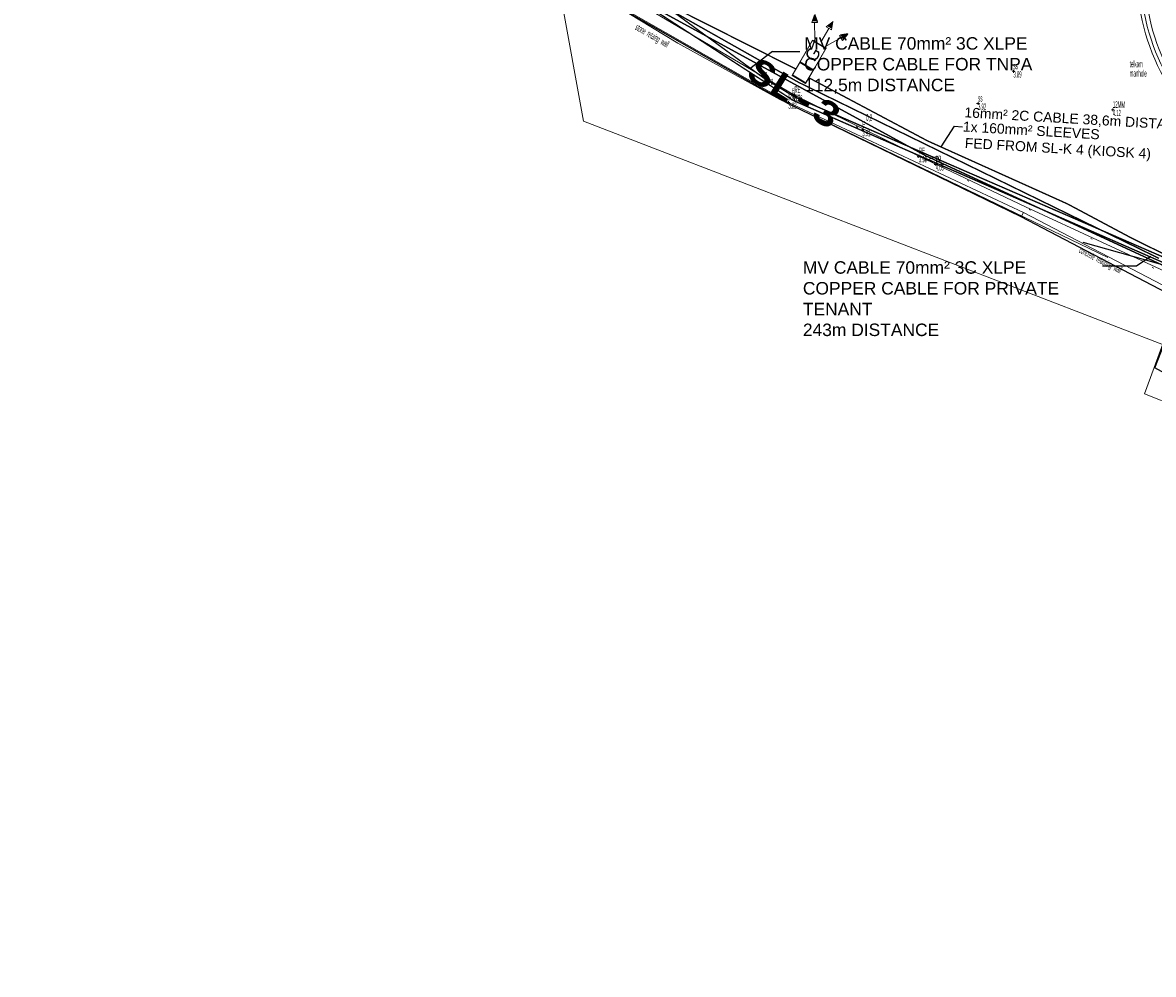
# Model space of a CAD drawing. Header units: millimetres. Extents: x -79464 to -76785, y -3788210 to -3782955.
# Tile 125 of 131: x -78714 to -78646, y -3784091 to -3784034. Entities that reach past the tile are written whole.
import ezdxf
from ezdxf.enums import TextEntityAlignment as Align

# ---------------------------------------------------------------- set-up
doc = ezdxf.new("R2010")
doc.units = ezdxf.units.MM
doc.header["$LTSCALE"] = 8
doc.header["$MEASUREMENT"] = 0
for name, pattern in [('DOTX2', [0.5, 0, -0.5]), ('FPHANT', [10, 5, -1, 1, -1, 1, -1]), ('HIDDEN', [0.375, 0.25, -0.125]), ('PHANTOM2', [1.25, 0.625, -0.125, 0.125, -0.125, 0.125, -0.125])]:
    doc.linetypes.add(name, pattern=pattern)
doc.layers.add('AGI32-Project_1-LUMINAIRE', color=7, linetype='Continuous', lineweight=0)
for name, color, linetype in [('BUILDINGS', 7, 'Continuous'), ('DETAIL', 7, 'Continuous'), ('LEGEND', 7, 'Continuous'), ('PLL - (Lighting Layout)', 190, 'Continuous'), ('PLL - [Text]', 110, 'Continuous'), ('PREVIOUS SURVEY', 9, 'Continuous'), ('PRL - (Reticulation Layout)', 170, 'Continuous'), ('PRL - [Text]', 110, 'Continuous'), ('PRL - Existing', 170, 'Continuous'), ('ROAD', 7, 'Continuous'), ('Road Edge', 8, 'Continuous'), ('SG GIS CADASTRAL', 7, 'Continuous')]:
    doc.layers.add(name, color=color, linetype=linetype)
doc.layers.add('PREVIOUS SURVEY PERIMETER', color=3, linetype='Continuous', plot=False)
doc.styles.add('AGI32-Arial', font='arial.ttf')
doc.styles.add('AGI32-Courier New-Bold', font='courbd.ttf')
doc.styles.add('MM-STANDARD', font='MM-STANDARD', dxfattribs={"height": 1})
doc.styles.add('Swiss1', font='txt', dxfattribs={"height": 1})
doc.styles.add('Swiss600', font='txt', dxfattribs={"height": 600})

# ---------------------------------------------------------------- blocks, each defined once
blk = doc.blocks.new('11 kV MV CABLING')
at = {"layer": 'PRL - (Reticulation Layout)', "linetype": 'HIDDEN', "const_width": 0.08}
blk.add_lwpolyline([(-76685.203, -3783910.653), (-76688.009, -3783912.913), (-76653.281, -3783953.172), (-76647.053, -3783958.954), (-76631.462, -3783963.731), (-76601.12, -3783992.194), (-76594.72, -3783994.712), (-76589.385, -3783995.346), (-76601.196, -3784020), (-76592.259, -3784025.794), (-76561.741, -3784039.161), (-76557.517, -3784040.692)], dxfattribs=at)
at = {"layer": 'PRL - (Reticulation Layout)', "linetype": 'PHANTOM2', "const_width": 0.08}
blk.add_lwpolyline([(-76587.038, -3783991.242), (-76600.496, -3784019.719), (-76594.036, -3784024.445), (-76592.184, -3784025.575), (-76582.362, -3784029.849), (-76569.504, -3784035.428), (-76565.183, -3784037.383), (-76557.6, -3784040.335), (-76555.871, -3784041.006), (-76553.741, -3784041.651)], dxfattribs=at)
at = {"layer": 'PRL - [Text]', "color": 3}
for p, q in [((-76593.504, -3784022.843), (-76594.88, -3784023.883)), ((-76593.504, -3784022.843), (-76591.868, -3784022.843)), ((-76571.584, -3784035.751), (-76570.733, -3784035.175)), ((-76573.63, -3784035.751), (-76571.584, -3784035.751))]:
    blk.add_line(p, q, dxfattribs=at)
at = {"layer": 'PRL - [Text]', "color": 2, "char_height": 0.75, "attachment_point": 1, "style": 'AGI32-Arial'}
for s, width, insert in [('MV CABLE 70mm² 3C XLPE COPPER CABLE FOR TNPA 112,5m DISTANCE ', 13.75452, (-76591.6, -3784021.986)), ('MV CABLE 70mm² 3C XLPE COPPER CABLE FOR PRIVATE TENANT \\P243m DISTANCE  ', 18.08624, (-76591.679, -3784035.472))]:
    blk.add_mtext_dynamic_manual_height_columns(s, width=width, gutter_width=1.5, heights=[0], dxfattribs=dict(at, insert=insert))
blk = doc.blocks.new('AGI32-IDptfrja-Project_1-LUMINAIRE-L4_Symbol')
at = {"layer": 'PLL - (Lighting Layout)', "linetype": 'ByBlock', "lineweight": 0}
h = blk.add_hatch(color=256, dxfattribs=at)
h.dxf.hatch_style = 1
h.paths.add_polyline_path([(0.752, 0.381), (0.585, 0.352), (0.642, 0.252)])
h = blk.add_hatch(color=256, dxfattribs=at)
h.dxf.hatch_style = 1
h.paths.add_polyline_path([(0.816, -0.003), (0.656, 0.055), (0.656, -0.061)])
h = blk.add_hatch(color=256, dxfattribs=at)
h.dxf.hatch_style = 1
h.paths.add_polyline_path([(0.752, -0.386), (0.585, -0.357), (0.642, -0.257)])
for p, q in [((0.331, 0.14, 0.09), (0.613, 0.302, 0.09)), ((0.752, 0.381, 0.09), (0.585, 0.352, 0.09)), ((0.642, 0.252, 0.09), (0.585, 0.352, 0.09)), ((0.752, 0.381, 0.09), (0.642, 0.252, 0.09)), ((-0.574, 0.156), (-0.574, 0.156, 0.06)), ((-0.574, 0.156, 0.06), (-0.261, 0.156, 0.06)), ((-0.261, 0.156), (-0.574, 0.156)), ((-0.574, -0.156, 0.06), (-0.574, 0.156, 0.06)), ((-0.574, 0.156, 0.06), (-0.574, 0.156)), ((-0.574, 0.156), (-0.574, -0.156)), ((-0.574, 0.156), (-0.261, 0.156)), ((-0.574, -0.156), (-0.574, 0.156)), ((-0.261, 0.156, 0.06), (-0.574, 0.156, 0.06)), ((-0.574, 0.156, 0.06), (-0.574, -0.156, 0.06)), ((-0.261, 0.156, 0.03), (0.261, 0.156, 0.03)), ((-0.261, -0.156, 0.03), (-0.261, 0.156, 0.03)), ((-0.261, 0.156, 0.06), (-0.261, 0.156)), ((-0.261, 0.156), (-0.261, 0.156, 0.06)), ((-0.261, 0.156, 0.06), (-0.261, -0.156, 0.06)), ((-0.261, -0.156), (-0.261, 0.156)), ((-0.261, 0.156), (-0.261, -0.156)), ((-0.261, -0.156, 0.06), (-0.261, 0.156, 0.06)), ((-0.261, 0.156, 0.03), (-0.261, 0.156, 0.06)), ((-0.261, 0.156, 0.06), (0.261, 0.156, 0.06)), ((0.261, 0.156, 0.03), (-0.261, 0.156, 0.03)), ((-0.261, -0.156, 0.06), (-0.261, 0.156, 0.06)), ((-0.261, 0.156, 0.06), (-0.261, 0.156, 0.03)), ((-0.261, 0.156, 0.03), (-0.261, -0.156, 0.03)), ((0.261, 0.156, 0.06), (-0.261, 0.156, 0.06)), ((-0.261, 0.156, 0.06), (-0.261, -0.156, 0.06)), ((0.261, 0.156, 0.03), (0.261, -0.156, 0.03)), ((0.261, 0.156, 0.06), (0.261, 0.156, 0.03)), ((0.261, 0.156, 0.03), (0.261, 0.156, 0.06)), ((0.261, 0.156, 0.06), (0.261, -0.156, 0.06)), ((0.261, -0.156, 0.03), (0.261, 0.156, 0.03)), ((0.261, -0.156, 0.06), (0.261, 0.156, 0.06)), ((0.656, -0.061, 0.09), (0.656, 0.055, 0.09)), ((0.816, -0.003, 0.09), (0.656, 0.055, 0.09)), ((-0.261, -0.156, 0.06), (-0.574, -0.156, 0.06)), ((-0.574, -0.156, 0.06), (-0.574, -0.156)), ((-0.574, -0.156), (-0.261, -0.156)), ((-0.574, -0.156), (-0.574, -0.156, 0.06)), ((-0.261, -0.156), (-0.574, -0.156)), ((-0.574, -0.156, 0.06), (-0.261, -0.156, 0.06)), ((0.261, -0.156, 0.03), (-0.261, -0.156, 0.03)), ((-0.261, -0.156, 0.06), (-0.261, -0.156)), ((-0.261, -0.156), (-0.261, -0.156, 0.06)), ((0.261, -0.156, 0.06), (-0.261, -0.156, 0.06)), ((-0.261, -0.156, 0.06), (-0.261, -0.156, 0.03)), ((-0.261, -0.156, 0.03), (0.261, -0.156, 0.03)), ((-0.261, -0.156, 0.03), (-0.261, -0.156, 0.06)), ((-0.261, -0.156, 0.06), (0.261, -0.156, 0.06)), ((0.261, -0.156, 0.06), (0.261, -0.156, 0.03)), ((0.261, -0.156, 0.03), (0.261, -0.156, 0.06)), ((0.331, -0.003, 0.09), (0.656, -0.003, 0.09)), ((0.331, -0.146, 0.09), (0.613, -0.307, 0.09)), ((0.816, -0.003, 0.09), (0.656, -0.061, 0.09)), ((0.642, -0.257, 0.09), (0.585, -0.357, 0.09)), ((0.752, -0.386, 0.09), (0.585, -0.357, 0.09)), ((0.752, -0.386, 0.09), (0.642, -0.257, 0.09))]:
    blk.add_line(p, q, dxfattribs=at)
at = {"layer": 'PLL - [Text]', "linetype": 'ByBlock', "lineweight": 0, "insert": (-0.128, 0.139), "char_height": 0.25, "attachment_point": 1, "style": 'Swiss1'}
blk.add_mtext_dynamic_manual_height_columns('G', width=0.16976, gutter_width=5, heights=[0], dxfattribs=at)
blk = doc.blocks.new('AGI32-IDptfrja-Project_1-LUMINAIRE-L4_54-1')
at = {"layer": 'AGI32-Project_1-LUMINAIRE', "color": 7, "linetype": 'ByBlock', "lineweight": 0, "xscale": 3, "yscale": 3, "zscale": 3}
blk.add_blockref('AGI32-IDptfrja-Project_1-LUMINAIRE-L4_Symbol', (0, 0), dxfattribs=at)
blk = doc.blocks.new('AGI32-IDptfrja-Project_1-LUMINAIRE-L4_54_Labels')
at = {"layer": 'PLL - [Text]', "linetype": 'ByBlock', "lineweight": 0, "insert": (0.502, 2.095, 7), "char_height": 1.5, "width": 6.24555, "attachment_point": 1, "style": 'AGI32-Courier New-Bold'}
blk.add_mtext('SL-3', dxfattribs=at)
blk = doc.blocks.new('AGI32-IDptfrja-Project_1-LUMINAIRE-L4_54')
at = {"layer": 'AGI32-Project_1-LUMINAIRE', "color": 7, "linetype": 'ByBlock', "lineweight": 0, "rotation": 268.470314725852}
blk.add_blockref('AGI32-IDptfrja-Project_1-LUMINAIRE-L4_54_Labels', (-3.795, 3.354, -6.623), dxfattribs=at)
at = {"layer": 'AGI32-Project_1-LUMINAIRE', "color": 7, "linetype": 'ByBlock', "lineweight": 0, "extrusion": (-0.258819, 0, 0.965926), "rotation": 90}
blk.add_blockref('AGI32-IDptfrja-Project_1-LUMINAIRE-L4_54-1', (0, 0), dxfattribs=at)

msp = doc.modelspace()

# ---------------------------------------------------------------- linework, layer by layer
at = {"layer": 'BUILDINGS', "color": 6, "lineweight": 15}
for p in [(-78645.475, -3784052.862, 6.1), (-78637.877, -3784059.762, 6.1)]:
    msp.add_line(p, (-78646.72, -3784056.256, 6.027), dxfattribs=at)
at = {"layer": 'DETAIL', "color": 137, "lineweight": 15}
for p, q in [((-78659.993, -3784042.264, 4.955), (-78659.19, -3784041.967, 5.124)), ((-78659.19, -3784041.967, 5.124), (-78658.826, -3784042.668, 5.069))]:
    msp.add_line(p, q, dxfattribs=at)
at = {"layer": 'PREVIOUS SURVEY', "lineweight": 18}
for p, q in [((-78668.15, -3784038.73), (-78680.07, -3784031.93)), ((-78679.56, -3784031.34), (-78667.79, -3784038.28)), ((-78669.466, -3784037.306), (-78669.64, -3784037.306)), ((-78669.553, -3784037.219), (-78669.553, -3784037.393)), ((-78654.513, -3784036.85), (-78654.687, -3784036.85)), ((-78654.6, -3784036.763), (-78654.6, -3784036.937)), ((-78668.063, -3784038.73), (-78668.237, -3784038.73)), ((-78668.15, -3784038.643), (-78668.15, -3784038.817)), ((-78654, -3784045.34), (-78668.15, -3784038.73)), ((-78667.841, -3784038.258), (-78668.015, -3784038.258)), ((-78667.928, -3784038.171), (-78667.928, -3784038.345)), ((-78667.703, -3784038.28), (-78667.877, -3784038.28)), ((-78667.79, -3784038.193), (-78667.79, -3784038.367)), ((-78667.79, -3784038.28), (-78660.3, -3784041.96)), ((-78656.73, -3784038.703), (-78656.73, -3784038.877)), ((-78656.643, -3784038.79), (-78656.817, -3784038.79)), ((-78648.533, -3784039.17), (-78648.707, -3784039.17)), ((-78648.62, -3784039.083), (-78648.62, -3784039.257)), ((-78663.613, -3784040.38), (-78663.787, -3784040.38)), ((-78663.7, -3784040.293), (-78663.7, -3784040.467)), ((-78660.213, -3784041.96), (-78660.387, -3784041.96)), ((-78660.3, -3784041.873), (-78660.3, -3784042.047)), ((-78660.3, -3784041.96), (-78653.87, -3784045)), ((-78659.193, -3784042.45), (-78659.367, -3784042.45)), ((-78659.28, -3784042.363), (-78659.28, -3784042.537)), ((-78654.139, -3784045.606), (-78654, -3784045.34)), ((-78644.12, -3784050.5), (-78654, -3784045.34)), ((-78653.87, -3784045), (-78643.91, -3784049.63)), ((-78644.496, -3784050.642), (-78654.139, -3784045.606))]:
    msp.add_line(p, q, dxfattribs=at)
at = {"layer": 'PREVIOUS SURVEY', "linetype": 'DOTX2', "lineweight": 18}
for p, q in [((-78667.928, -3784038.258), (-78669.553, -3784037.306)), ((-78660.3, -3784042.047), (-78667.928, -3784038.258)), ((-78646.15, -3784048.7), (-78660.3, -3784042.047)), ((-78646.15, -3784048.7), (-78660.3, -3784042.047))]:
    msp.add_line(p, q, dxfattribs=at)
at = {"layer": 'PREVIOUS SURVEY', "lineweight": 18}
for centre, radius, start, end in [((-78634.413, -3784031.051), 12.733, 166.41216, 225.86505), ((-78635.155, -3784031.268), 11.748, 164.75934, 227.64514), ((-78634.371, -3784031.028), 12.313, 166.43643, 225.63554)]:
    msp.add_arc(centre, radius, start, end, dxfattribs=at)
at = {"layer": 'PREVIOUS SURVEY PERIMETER', "color": 3}
msp.add_lwpolyline([(-78477.125, -3784080.498), (-78543.079, -3784091.199), (-78580.625, -3784087.873), (-78582.029, -3784080.241), (-78587.323, -3784080.865), (-78595.29, -3784081.767), (-78607.09, -3784084.837), (-78610.375, -3784073.468), (-78611.037, -3784070.62), (-78611.52, -3784066.907), (-78633.69, -3784061.477), (-78646.085, -3784054.706), (-78644.496, -3784050.642), (-78654.139, -3784045.606), (-78668.15, -3784038.817), (-78680.07, -3784032.017), (-78699.403, -3784018.25), (-78711.14, -3784008.047), (-78721.33, -3783997.487)], dxfattribs=at)
at = {"layer": 'PRL - Existing'}
for q in [(-78658.976, -3784041.397, 6.727), (-78657.664, -3784040.188, 6.727)]:
    msp.add_line((-78658.161, -3784040.159, 6.727), q, dxfattribs=at)
at = {"layer": 'PRL - Existing', "linetype": 'FPHANT', "const_width": 0.08}
for points, elevation in [([(-78643.383, -3784049.962), (-78643.252, -3784049.648), (-78645.358, -3784048.64), (-78659.895, -3784041.928), (-78676.537, -3784032.854), (-78678.862, -3784031.386), (-78692.61, -3784021.41), (-78707.24, -3784009.759), (-78710.807, -3784006.432), (-78717.659, -3783999.222), (-78742.512, -3783970.544), (-78752.046, -3783959.13), (-78772.24, -3783935.511), (-78802.578, -3783898.802)], -6.727), ([(-78707.098, -3784008.925), (-78702.157, -3784013.17), (-78690.31, -3784022.192), (-78676.608, -3784032.227), (-78667.703, -3784036.714)], 6.727), ([(-78675.793, -3784032.858), (-78667.553, -3784037.507), (-78645.836, -3784048.109)], 6.727), ([(-78666.916, -3784037.243), (-78659.769, -3784041.04), (-78651.349, -3784044.831), (-78647.428, -3784046.92), (-78642.46, -3784049.363)], 6.727)]:
    msp.add_lwpolyline(points, dxfattribs=dict(at, elevation=elevation))
at = {"layer": 'ROAD', "color": 7, "lineweight": 15}
for p, q in [((-78680.784, -3784031.524, 3.724), (-78674.805, -3784035.156, 3.776)), ((-78674.805, -3784035.156, 3.776), (-78668.661, -3784038.552, 3.858)), ((-78668.661, -3784038.552, 3.858), (-78665.787, -3784039.932, 3.938)), ((-78665.787, -3784039.932, 3.938), (-78661.207, -3784042.132, 4.065)), ((-78661.207, -3784042.132, 4.065), (-78648.923, -3784048.047, 4.542))]:
    msp.add_line(p, q, dxfattribs=at)
at = {"layer": 'SG GIS CADASTRAL', "color": 7, "lineweight": 18}
for p, q in [((-78682.045, -3784031.212), (-78680.498, -3784039.852)), ((-78680.483, -3784039.858), (-78682.045, -3784031.212)), ((-78680.498, -3784039.852), (-78680.483, -3784039.858)), ((-78638.787, -3784055.935), (-78680.483, -3784039.858))]:
    msp.add_line(p, q, dxfattribs=at)

# ---------------------------------------------------------------- block references
at = {"layer": 'AGI32-Project_1-LUMINAIRE', "color": 7, "linetype": 'Continuous', "lineweight": 0, "xscale": 1.007649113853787, "yscale": 1.007649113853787, "zscale": 1.007649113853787, "rotation": 59.71115307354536}
msp.add_blockref('AGI32-IDptfrja-Project_1-LUMINAIRE-L4_54', (-78666.656, -3784035.859), dxfattribs=at)

# ---------------------------------------------------------------- texts
at = {"layer": 'PREVIOUS SURVEY', "style": 'MM-STANDARD', "width": 0.4}
for s, rotation, p in [('stone  retaing  wall', 330, (-78677.475, -3784034.424, 6.17)), ('concrete  retaining  wall', 333, (-78650.757, -3784047.853, 6.17))]:
    msp.add_text(s, height=0.4, rotation=rotation, dxfattribs=at).set_placement(p, align=Align.BOTTOM_LEFT)
for s, height, p in [('ss', 0.4, (-78654.6, -3784036.85, 6.17)), ('telkom', 0.4, (-78647.602, -3784036.73, 6.065)), ('E', 0.3, (-78669.553, -3784037.306, 6.17)), ('manhole', 0.4, (-78647.602, -3784037.29, 6.065)), ('E', 0.3, (-78667.928, -3784038.258, 6.17)), ('RE', 0.4, (-78667.79, -3784038.28, 6.17)), ('RW', 0.4, (-78668.15, -3784038.73, 6.17)), ('ss', 0.4, (-78656.73, -3784038.79, 6.17)), ('12MM', 0.4, (-78648.62, -3784039.17, 6.065)), ('0,2', 0.4, (-78663.476, -3784039.95, 6.17)), ('E', 0.4, (-78663.7, -3784040.38, 6.17)), ('RE', 0.4, (-78660.3, -3784041.96, 6.17)), ('LP', 0.4, (-78659.28, -3784042.45, 6.17))]:
    msp.add_text(s, height=height, dxfattribs=at).set_placement(p, align=Align.BOTTOM_LEFT)
for s, p in [('3.73', (-78669.553, -3784037.306, 6.17)), ('3.73', (-78669.553, -3784037.306, 6.17)), ('3.89', (-78654.6, -3784036.85, 6.17)), ('3.89', (-78654.6, -3784036.85, 6.17)), ('3.82', (-78668.15, -3784038.73, 6.17)), ('3.82', (-78668.15, -3784038.73, 6.17)), ('3.75', (-78667.928, -3784038.258, 6.17)), ('3.75', (-78667.928, -3784038.258, 6.17)), ('3.76', (-78667.79, -3784038.28, 6.17)), ('3.76', (-78667.79, -3784038.28, 6.17)), ('3.92', (-78656.73, -3784038.79, 6.17)), ('3.92', (-78656.73, -3784038.79, 6.17)), ('4.12', (-78648.62, -3784039.17, 6.065)), ('4.12', (-78648.62, -3784039.17, 6.065)), ('3.91', (-78663.7, -3784040.38, 6.17)), ('3.91', (-78663.7, -3784040.38, 6.17)), ('3.99', (-78660.3, -3784041.96, 6.17)), ('3.99', (-78660.3, -3784041.96, 6.17)), ('4.05', (-78659.28, -3784042.45, 6.17)), ('4.05', (-78659.28, -3784042.45, 6.17))]:
    msp.add_text(s, height=0.375, dxfattribs=at).set_placement(p, align=Align.TOP_LEFT)
at = {"layer": 'PRL - Existing', "char_height": 0.6, "attachment_point": 1, "rotation": 356.66707, "style": 'Swiss600'}
for s, width, insert in [('16mm² 2C CABLE 38,6m DISTANCE  ', 14.22983, (-78657.533, -3784039.016, 6.727)), ('1x 160mm² SLEEVES ', 8.26233, (-78657.624, -3784039.871, 6.727)), ('FED FROM SL-K 4 (KIOSK 4)   ', 10.81866, (-78657.508, -3784040.86, 6.727))]:
    msp.add_mtext_dynamic_manual_height_columns(s, width=width, gutter_width=1, heights=[0], dxfattribs=dict(at, insert=insert))

# ---------------------------------------------------------------- next in the draw order: block references
at = {"layer": 'LEGEND'}
msp.add_blockref('11 kV MV CABLING', (-2075.6, -12.811), dxfattribs=at)

# ---------------------------------------------------------------- next in the draw order: linework, layer by layer
at = {"layer": 'Road Edge', "color": 10}
msp.add_lwpolyline([(-78608.915, -3784070.478), (-78610.61, -3784063.678, 0.284657), (-78618.299, -3784056.195), (-78650.402, -3784047.157)], format="xyb", dxfattribs=at)

doc.saveas('drawing.dxf')
